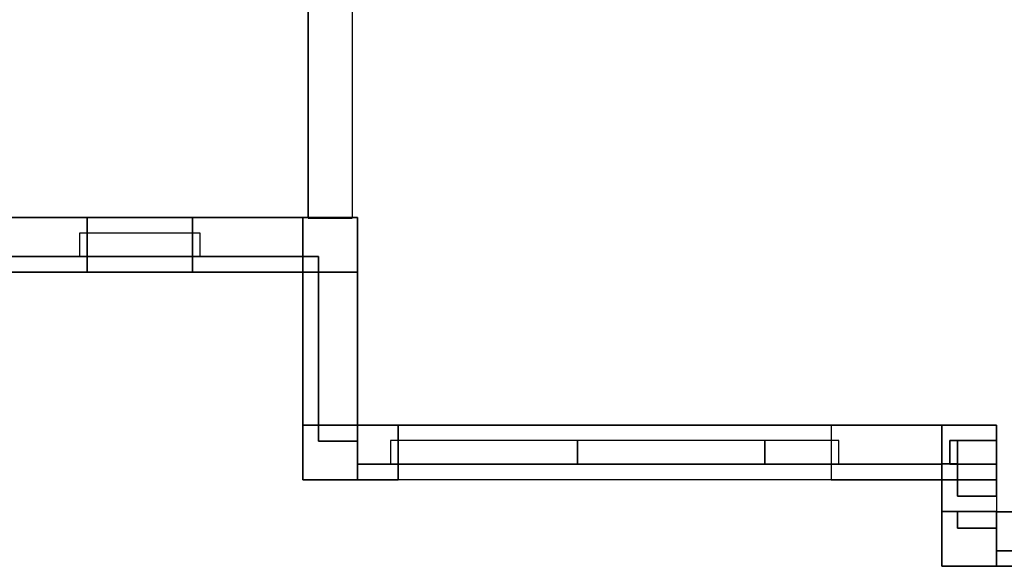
# Model space of a CAD drawing. Header units: millimetres. Extents: x -35 to 33166, y -35 to 31591.
# Tile 26 of 36: x 19158 to 25572, y 300 to 3859. Entities that reach past the tile are written whole.
import ezdxf

# ---------------------------------------------------------------- set-up
doc = ezdxf.new("R2010")
doc.units = ezdxf.units.MM
doc.header["$LTSCALE"] = 25.4
doc.layers.get('0').update_dxf_attribs({"true_color": 0xffffff})
doc.layers.add('end caps & lintels', color=7, linetype='Continuous', true_color=0xffa500)
doc.layers.add('Walls - L1', color=7, linetype='Continuous', true_color=0xb4b464)

# ---------------------------------------------------------------- blocks, each defined once
blk = doc.blocks.new('GF-WG15_LeftCap_6in_#1')
for p, q in [((0, 152.4), (0, 0)), ((50, 152.4), (0, 152.4)), ((50, 152.4, 457.2), (0, 152.4, 457.2)), ((0, 152.4, 457.2), (0, 0, 457.2)), ((0, 152.4), (0, 152.4, 457.2)), ((50, 0), (50, 152.4)), ((50, 0, 457.2), (50, 152.4, 457.2)), ((50, 152.4), (50, 152.4, 457.2)), ((0, 0), (50, 0)), ((0, 0, 457.2), (50, 0, 457.2)), ((0, 0), (0, 0, 457.2)), ((50, 0), (50, 0, 457.2))]:
    blk.add_line(p, q)
blk = doc.blocks.new('GF-WG15_LeftCap_6in_#2')
for p, q in [((0, 152.4), (0, 0)), ((50, 152.4), (0, 152.4)), ((50, 152.4, 457.2), (0, 152.4, 457.2)), ((0, 152.4, 457.2), (0, 0, 457.2)), ((0, 152.4), (0, 152.4, 457.2)), ((50, 0), (50, 152.4)), ((50, 0, 457.2), (50, 152.4, 457.2)), ((50, 152.4), (50, 152.4, 457.2)), ((0, 0), (50, 0)), ((0, 0, 457.2), (50, 0, 457.2)), ((0, 0), (0, 0, 457.2)), ((50, 0), (50, 0, 457.2))]:
    blk.add_line(p, q)
blk = doc.blocks.new('GF-WG15_LeftCap_6in_#3')
for p, q in [((0, 152.4), (0, 0)), ((50, 152.4), (0, 152.4)), ((50, 152.4, 457.2), (0, 152.4, 457.2)), ((0, 152.4, 457.2), (0, 0, 457.2)), ((0, 152.4), (0, 152.4, 457.2)), ((50, 0), (50, 152.4)), ((50, 0, 457.2), (50, 152.4, 457.2)), ((50, 152.4), (50, 152.4, 457.2)), ((0, 0), (50, 0)), ((0, 0, 457.2), (50, 0, 457.2)), ((0, 0), (0, 0, 457.2)), ((50, 0), (50, 0, 457.2))]:
    blk.add_line(p, q)
blk = doc.blocks.new('GF-WG15_LeftCap_6in_#4')
for p, q in [((0, 152.4), (0, 0)), ((50, 152.4), (0, 152.4)), ((50, 152.4, 428.4), (0, 152.4, 428.4)), ((0, 152.4, 428.4), (0, 0, 428.4)), ((0, 152.4), (0, 152.4, 428.4)), ((50, 0), (50, 152.4)), ((50, 0, 428.4), (50, 152.4, 428.4)), ((50, 152.4), (50, 152.4, 428.4)), ((0, 0), (50, 0)), ((0, 0, 428.4), (50, 0, 428.4)), ((0, 0), (0, 0, 428.4)), ((50, 0), (50, 0, 428.4))]:
    blk.add_line(p, q)
blk = doc.blocks.new('GF-WG15_RightCap_6in_#1')
for p, q in [((0, 152.4), (0, 0)), ((50, 152.4), (0, 152.4)), ((50, 152.4, 457.2), (0, 152.4, 457.2)), ((0, 152.4, 457.2), (0, 0, 457.2)), ((0, 152.4), (0, 152.4, 457.2)), ((50, 0), (50, 152.4)), ((50, 0, 457.2), (50, 152.4, 457.2)), ((50, 152.4), (50, 152.4, 457.2)), ((0, 0), (50, 0)), ((0, 0, 457.2), (50, 0, 457.2)), ((0, 0), (0, 0, 457.2)), ((50, 0), (50, 0, 457.2))]:
    blk.add_line(p, q)
blk = doc.blocks.new('GF-WG15_RightCap_6in_#2')
for p, q in [((0, 152.4), (0, 0)), ((50, 152.4), (0, 152.4)), ((50, 152.4, 457.2), (0, 152.4, 457.2)), ((0, 152.4, 457.2), (0, 0, 457.2)), ((0, 152.4), (0, 152.4, 457.2)), ((50, 0), (50, 152.4)), ((50, 0, 457.2), (50, 152.4, 457.2)), ((50, 152.4), (50, 152.4, 457.2)), ((0, 0), (50, 0)), ((0, 0, 457.2), (50, 0, 457.2)), ((0, 0), (0, 0, 457.2)), ((50, 0), (50, 0, 457.2))]:
    blk.add_line(p, q)
blk = doc.blocks.new('GF-WG15_RightCap_6in_#3')
for p, q in [((0, 152.4), (0, 0)), ((50, 152.4), (0, 152.4)), ((50, 152.4, 457.2), (0, 152.4, 457.2)), ((0, 152.4, 457.2), (0, 0, 457.2)), ((0, 152.4), (0, 152.4, 457.2)), ((50, 0), (50, 152.4)), ((50, 0, 457.2), (50, 152.4, 457.2)), ((50, 152.4), (50, 152.4, 457.2)), ((0, 0), (50, 0)), ((0, 0, 457.2), (50, 0, 457.2)), ((0, 0), (0, 0, 457.2)), ((50, 0), (50, 0, 457.2))]:
    blk.add_line(p, q)
blk = doc.blocks.new('GF-WG15_RightCap_6in_#4')
for p, q in [((0, 152.4), (0, 0)), ((50, 152.4), (0, 152.4)), ((50, 152.4, 428.4), (0, 152.4, 428.4)), ((0, 152.4, 428.4), (0, 0, 428.4)), ((0, 152.4), (0, 152.4, 428.4)), ((50, 0), (50, 152.4)), ((50, 0, 428.4), (50, 152.4, 428.4)), ((50, 152.4), (50, 152.4, 428.4)), ((0, 0), (50, 0)), ((0, 0, 428.4), (50, 0, 428.4)), ((0, 0), (0, 0, 428.4)), ((50, 0), (50, 0, 428.4))]:
    blk.add_line(p, q)
blk = doc.blocks.new('GF-WG15_HeadLintel_6in_#1')
for p, q in [((0, 152.4), (0, 0)), ((785, 152.4), (0, 152.4)), ((785, 152.4, 63), (0, 152.4, 63)), ((0, 152.4, 63), (0, 0, 63)), ((0, 152.4), (0, 152.4, 63)), ((785, 0), (785, 152.4)), ((785, 0, 63), (785, 152.4, 63)), ((785, 152.4), (785, 152.4, 63)), ((0, 0), (785, 0)), ((0, 0, 63), (785, 0, 63)), ((0, 0), (0, 0, 63)), ((785, 0), (785, 0, 63))]:
    blk.add_line(p, q)
blk = doc.blocks.new('GF-WG15_SillLintel_6in_#1')
for p, q in [((0, 152.4), (0, 0)), ((785, 152.4), (0, 152.4)), ((785, 152.4, 63), (0, 152.4, 63)), ((0, 152.4, 63), (0, 0, 63)), ((0, 152.4), (0, 152.4, 63)), ((785, 0), (785, 152.4)), ((785, 0, 63), (785, 152.4, 63)), ((785, 152.4), (785, 152.4, 63)), ((0, 0), (785, 0)), ((0, 0, 63), (785, 0, 63)), ((0, 0), (0, 0, 63)), ((785, 0), (785, 0, 63))]:
    blk.add_line(p, q)
blk = doc.blocks.new('GF-GD03_LeftCap_6in_#1')
for p, q in [((0, 152.4), (0, 0)), ((50, 152.4), (0, 152.4)), ((50, 152.4, 457.2), (0, 152.4, 457.2)), ((0, 152.4, 457.2), (0, 0, 457.2)), ((0, 152.4), (0, 152.4, 457.2)), ((50, 0), (50, 152.4)), ((50, 0, 457.2), (50, 152.4, 457.2)), ((50, 152.4), (50, 152.4, 457.2)), ((0, 0), (50, 0)), ((0, 0, 457.2), (50, 0, 457.2)), ((0, 0), (0, 0, 457.2)), ((50, 0), (50, 0, 457.2))]:
    blk.add_line(p, q)
blk = doc.blocks.new('GF-GD03_LeftCap_6in_#2')
for p, q in [((0, 152.4), (0, 0)), ((50, 152.4), (0, 152.4)), ((50, 152.4, 457.2), (0, 152.4, 457.2)), ((0, 152.4, 457.2), (0, 0, 457.2)), ((0, 152.4), (0, 152.4, 457.2)), ((50, 0), (50, 152.4)), ((50, 0, 457.2), (50, 152.4, 457.2)), ((50, 152.4), (50, 152.4, 457.2)), ((0, 0), (50, 0)), ((0, 0, 457.2), (50, 0, 457.2)), ((0, 0), (0, 0, 457.2)), ((50, 0), (50, 0, 457.2))]:
    blk.add_line(p, q)
blk = doc.blocks.new('GF-GD03_LeftCap_6in_#3')
for p, q in [((0, 152.4), (0, 0)), ((50, 152.4), (0, 152.4)), ((50, 152.4, 457.2), (0, 152.4, 457.2)), ((0, 152.4, 457.2), (0, 0, 457.2)), ((0, 152.4), (0, 152.4, 457.2)), ((50, 0), (50, 152.4)), ((50, 0, 457.2), (50, 152.4, 457.2)), ((50, 152.4), (50, 152.4, 457.2)), ((0, 0), (50, 0)), ((0, 0, 457.2), (50, 0, 457.2)), ((0, 0), (0, 0, 457.2)), ((50, 0), (50, 0, 457.2))]:
    blk.add_line(p, q)
blk = doc.blocks.new('GF-GD03_LeftCap_6in_#4')
for p, q in [((0, 152.4), (0, 0)), ((50, 152.4), (0, 152.4)), ((50, 152.4, 457.2), (0, 152.4, 457.2)), ((0, 152.4, 457.2), (0, 0, 457.2)), ((0, 152.4), (0, 152.4, 457.2)), ((50, 0), (50, 152.4)), ((50, 0, 457.2), (50, 152.4, 457.2)), ((50, 152.4), (50, 152.4, 457.2)), ((0, 0), (50, 0)), ((0, 0, 457.2), (50, 0, 457.2)), ((0, 0), (0, 0, 457.2)), ((50, 0), (50, 0, 457.2))]:
    blk.add_line(p, q)
blk = doc.blocks.new('GF-GD03_LeftCap_6in_#5')
for p, q in [((0, 152.4), (0, 0)), ((50, 152.4), (0, 152.4)), ((50, 152.4, 457.2), (0, 152.4, 457.2)), ((0, 152.4, 457.2), (0, 0, 457.2)), ((0, 152.4), (0, 152.4, 457.2)), ((50, 0), (50, 152.4)), ((50, 0, 457.2), (50, 152.4, 457.2)), ((50, 152.4), (50, 152.4, 457.2)), ((0, 0), (50, 0)), ((0, 0, 457.2), (50, 0, 457.2)), ((0, 0), (0, 0, 457.2)), ((50, 0), (50, 0, 457.2))]:
    blk.add_line(p, q)
blk = doc.blocks.new('GF-GD03_LeftCap_6in_#6')
for p, q in [((0, 152.4), (0, 0)), ((50, 152.4), (0, 152.4)), ((50, 152.4, 457.2), (0, 152.4, 457.2)), ((0, 152.4, 457.2), (0, 0, 457.2)), ((0, 152.4), (0, 152.4, 457.2)), ((50, 0), (50, 152.4)), ((50, 0, 457.2), (50, 152.4, 457.2)), ((50, 152.4), (50, 152.4, 457.2)), ((0, 0), (50, 0)), ((0, 0, 457.2), (50, 0, 457.2)), ((0, 0), (0, 0, 457.2)), ((50, 0), (50, 0, 457.2))]:
    blk.add_line(p, q)
blk = doc.blocks.new('GF-GD03_LeftCap_6in_#7')
for p, q in [((0, 152.4), (0, 0)), ((50, 152.4), (0, 152.4)), ((50, 152.4, 31.8), (0, 152.4, 31.8)), ((0, 152.4, 31.8), (0, 0, 31.8)), ((0, 152.4), (0, 152.4, 31.8)), ((50, 0), (50, 152.4)), ((50, 0, 31.8), (50, 152.4, 31.8)), ((50, 152.4), (50, 152.4, 31.8)), ((0, 0), (50, 0)), ((0, 0, 31.8), (50, 0, 31.8)), ((0, 0), (0, 0, 31.8)), ((50, 0), (50, 0, 31.8))]:
    blk.add_line(p, q)
blk = doc.blocks.new('GF-GD03_RightCap_6in_#1')
for p, q in [((0, 152.4), (0, 0)), ((50, 152.4), (0, 152.4)), ((50, 152.4, 457.2), (0, 152.4, 457.2)), ((0, 152.4, 457.2), (0, 0, 457.2)), ((0, 152.4), (0, 152.4, 457.2)), ((50, 0), (50, 152.4)), ((50, 0, 457.2), (50, 152.4, 457.2)), ((50, 152.4), (50, 152.4, 457.2)), ((0, 0), (50, 0)), ((0, 0, 457.2), (50, 0, 457.2)), ((0, 0), (0, 0, 457.2)), ((50, 0), (50, 0, 457.2))]:
    blk.add_line(p, q)
blk = doc.blocks.new('GF-GD03_RightCap_6in_#2')
for p, q in [((0, 152.4), (0, 0)), ((50, 152.4), (0, 152.4)), ((50, 152.4, 457.2), (0, 152.4, 457.2)), ((0, 152.4, 457.2), (0, 0, 457.2)), ((0, 152.4), (0, 152.4, 457.2)), ((50, 0), (50, 152.4)), ((50, 0, 457.2), (50, 152.4, 457.2)), ((50, 152.4), (50, 152.4, 457.2)), ((0, 0), (50, 0)), ((0, 0, 457.2), (50, 0, 457.2)), ((0, 0), (0, 0, 457.2)), ((50, 0), (50, 0, 457.2))]:
    blk.add_line(p, q)
blk = doc.blocks.new('GF-GD03_RightCap_6in_#3')
for p, q in [((0, 152.4), (0, 0)), ((50, 152.4), (0, 152.4)), ((50, 152.4, 457.2), (0, 152.4, 457.2)), ((0, 152.4, 457.2), (0, 0, 457.2)), ((0, 152.4), (0, 152.4, 457.2)), ((50, 0), (50, 152.4)), ((50, 0, 457.2), (50, 152.4, 457.2)), ((50, 152.4), (50, 152.4, 457.2)), ((0, 0), (50, 0)), ((0, 0, 457.2), (50, 0, 457.2)), ((0, 0), (0, 0, 457.2)), ((50, 0), (50, 0, 457.2))]:
    blk.add_line(p, q)
blk = doc.blocks.new('GF-GD03_RightCap_6in_#4')
for p, q in [((0, 152.4), (0, 0)), ((50, 152.4), (0, 152.4)), ((50, 152.4, 457.2), (0, 152.4, 457.2)), ((0, 152.4, 457.2), (0, 0, 457.2)), ((0, 152.4), (0, 152.4, 457.2)), ((50, 0), (50, 152.4)), ((50, 0, 457.2), (50, 152.4, 457.2)), ((50, 152.4), (50, 152.4, 457.2)), ((0, 0), (50, 0)), ((0, 0, 457.2), (50, 0, 457.2)), ((0, 0), (0, 0, 457.2)), ((50, 0), (50, 0, 457.2))]:
    blk.add_line(p, q)
blk = doc.blocks.new('GF-GD03_RightCap_6in_#5')
for p, q in [((0, 152.4), (0, 0)), ((50, 152.4), (0, 152.4)), ((50, 152.4, 457.2), (0, 152.4, 457.2)), ((0, 152.4, 457.2), (0, 0, 457.2)), ((0, 152.4), (0, 152.4, 457.2)), ((50, 0), (50, 152.4)), ((50, 0, 457.2), (50, 152.4, 457.2)), ((50, 152.4), (50, 152.4, 457.2)), ((0, 0), (50, 0)), ((0, 0, 457.2), (50, 0, 457.2)), ((0, 0), (0, 0, 457.2)), ((50, 0), (50, 0, 457.2))]:
    blk.add_line(p, q)
blk = doc.blocks.new('GF-GD03_RightCap_6in_#6')
for p, q in [((0, 152.4), (0, 0)), ((50, 152.4), (0, 152.4)), ((50, 152.4, 457.2), (0, 152.4, 457.2)), ((0, 152.4, 457.2), (0, 0, 457.2)), ((0, 152.4), (0, 152.4, 457.2)), ((50, 0), (50, 152.4)), ((50, 0, 457.2), (50, 152.4, 457.2)), ((50, 152.4), (50, 152.4, 457.2)), ((0, 0), (50, 0)), ((0, 0, 457.2), (50, 0, 457.2)), ((0, 0), (0, 0, 457.2)), ((50, 0), (50, 0, 457.2))]:
    blk.add_line(p, q)
blk = doc.blocks.new('GF-GD03_RightCap_6in_#7')
for p, q in [((0, 152.4), (0, 0)), ((50, 152.4), (0, 152.4)), ((50, 152.4, 31.8), (0, 152.4, 31.8)), ((0, 152.4, 31.8), (0, 0, 31.8)), ((0, 152.4), (0, 152.4, 31.8)), ((50, 0), (50, 152.4)), ((50, 0, 31.8), (50, 152.4, 31.8)), ((50, 152.4), (50, 152.4, 31.8)), ((0, 0), (50, 0)), ((0, 0, 31.8), (50, 0, 31.8)), ((0, 0), (0, 0, 31.8)), ((50, 0), (50, 0, 31.8))]:
    blk.add_line(p, q)
blk = doc.blocks.new('GF-GD03_HeadLintel_6in_#1')
for p, q in [((0, 152.4), (0, 0)), ((1219.2, 152.4), (0, 152.4)), ((1219.2, 152.4, 63), (0, 152.4, 63)), ((0, 152.4, 63), (0, 0, 63)), ((0, 152.4), (0, 152.4, 63)), ((1219.2, 0), (1219.2, 152.4)), ((1219.2, 0, 63), (1219.2, 152.4, 63)), ((1219.2, 152.4), (1219.2, 152.4, 63)), ((0, 0), (1219.2, 0)), ((0, 0, 63), (1219.2, 0, 63)), ((0, 0), (0, 0, 63)), ((1219.2, 0), (1219.2, 0, 63))]:
    blk.add_line(p, q)
blk = doc.blocks.new('GF-GD03_HeadLintel_6in_#2')
for p, q in [((0, 152.4), (0, 0)), ((1219.2, 152.4), (0, 152.4)), ((1219.2, 152.4, 63), (0, 152.4, 63)), ((0, 152.4, 63), (0, 0, 63)), ((0, 152.4), (0, 152.4, 63)), ((1219.2, 0), (1219.2, 152.4)), ((1219.2, 0, 63), (1219.2, 152.4, 63)), ((1219.2, 152.4), (1219.2, 152.4, 63)), ((0, 0), (1219.2, 0)), ((0, 0, 63), (1219.2, 0, 63)), ((0, 0), (0, 0, 63)), ((1219.2, 0), (1219.2, 0, 63))]:
    blk.add_line(p, q)
blk = doc.blocks.new('GF-GD03_HeadLintel_6in_#3')
for p, q in [((0, 152.4), (0, 0)), ((483.6, 152.4), (0, 152.4)), ((483.6, 152.4, 63), (0, 152.4, 63)), ((0, 152.4, 63), (0, 0, 63)), ((0, 152.4), (0, 152.4, 63)), ((483.6, 0), (483.6, 152.4)), ((483.6, 0, 63), (483.6, 152.4, 63)), ((483.6, 152.4), (483.6, 152.4, 63)), ((0, 0), (483.6, 0)), ((0, 0, 63), (483.6, 0, 63)), ((0, 0), (0, 0, 63)), ((483.6, 0), (483.6, 0, 63))]:
    blk.add_line(p, q)
blk = doc.blocks.new('Difference#69')
for p, q in [((25165.41, 300.42, 4979.21), (25165.41, 656.274, 4979.21)), ((25165.41, 656.274, 4979.21), (25165.41, 656.274, -100)), ((25165.41, 656.274, -100), (25165.41, 300.42, -100)), ((25521.01, 656.274, -100), (25165.41, 656.274, -100)), ((25165.41, 656.274, 4979.21), (25521.01, 656.274, 5334.81)), ((25266.9746, 549.6, 3198.73), (25266.9746, 656.274, 3198.73)), ((25266.9746, 656.274, 3198.73), (25266.9746, 656.274, 3351.27)), ((25266.9746, 656.274, 3351.27), (25266.9746, 549.6, 3351.27)), ((25521.01, 656.274, 3198.73), (25266.9746, 656.274, 3198.73)), ((25266.9746, 656.274, 3351.27), (25521.01, 656.274, 3351.27)), ((25521.01, 656.02, 3198.73), (25521.01, 656.274, 3198.73)), ((25521.01, 656.274, 3351.27), (25521.01, 656.02, 3351.27)), ((25521.01, 656.274, 3198.73), (25521.01, 656.274, -100)), ((25521.01, 656.274, 5334.81), (25521.01, 656.274, 3351.27)), ((25521.01, 656.274, -100), (25521.01, 656.02, -100)), ((25521.01, 656.274, 5334.81), (25521.01, 656.02, 5334.81)), ((25521.264, 656.02, 3198.73), (25521.01, 656.02, 3198.73)), ((25521.01, 656.02, 3351.27), (25521.264, 656.02, 3351.27)), ((25521.01, 656.02, -100), (25521.264, 656.02, -100)), ((25521.01, 656.02, -100), (25521.01, 656.02, 3198.73)), ((25521.01, 656.02, 5334.81), (25521.01, 656.02, 3351.27)), ((25521.01, 656.02, 5334.81), (25521.264, 656.02, 5335.064)), ((25521.264, 549.6, 3198.73), (25521.264, 656.02, 3198.73)), ((25521.264, 656.02, 3351.27), (25521.264, 549.6, 3351.27)), ((25521.264, 656.02, -100), (25521.264, 300.42, -100)), ((25521.264, 656.02, -100), (25521.264, 656.02, 3198.73)), ((25521.264, 656.02, 3351.27), (25521.264, 656.02, 5335.064)), ((25521.264, 656.02, 5335.064), (25521.264, 300.42, 5335.064)), ((25266.9746, 549.6, 3351.27), (25266.9746, 549.6, 3198.73)), ((25266.9746, 549.6, 3351.27), (25521.264, 549.6, 3351.27)), ((25521.264, 549.6, 3198.73), (25266.9746, 549.6, 3198.73)), ((25521.264, 549.6, 3351.27), (25521.264, 549.6, 3198.73)), ((25165.41, 300.42, -100), (25521.264, 300.42, -100)), ((25521.264, 300.42, 5335.064), (25165.41, 300.42, 4979.21)), ((25165.41, 300.42, 4979.21), (25165.41, 300.42, -100)), ((25521.264, 300.42, -100), (25521.264, 300.42, 5335.064))]:
    blk.add_line(p, q)
blk = doc.blocks.new('Difference#122')
for p, q in [((21037.51, 2571, 3200), (21037.51, 7132.016, 3200)), ((21037.51, 7132.016, 3200), (21037.51, 7132.016, -100)), ((21037.51, 7132.016, -100), (21037.51, 6872.6, -100)), ((21037.51, 7132.016, -100), (21323.26, 7132.016, -100)), ((21037.51, 7132.016, 3200), (21323.26, 7132.016, 3200)), ((21323.26, 7132.016, -100), (21323.26, 6872.6, -100)), ((21323.26, 7132.016, 3200), (21323.26, 7132.016, -100)), ((21323.26, 7132.016, 3200), (21323.26, 2571, 3200)), ((21037.51, 6872.6, -100), (21323.26, 6872.6, -100)), ((21323.26, 6872.6, 2675.5), (21037.51, 6872.6, 2675.5)), ((21037.51, 6872.6, 2675.5), (21037.51, 6872.6, -100)), ((21037.51, 5017.1, 2675.5), (21037.51, 6872.6, 2675.5)), ((21323.26, 6872.6, -100), (21323.26, 6872.6, 2675.5)), ((21323.26, 6872.6, 2675.5), (21323.26, 5017.1, 2675.5)), ((21037.51, 5017.1, -100), (21037.51, 5017.1, 2675.5)), ((21037.51, 5017.1, 2675.5), (21323.26, 5017.1, 2675.5)), ((21323.26, 5017.1, -100), (21037.51, 5017.1, -100)), ((21037.51, 5017.1, -100), (21037.51, 2566.12, -100)), ((21323.26, 5017.1, 2675.5), (21323.26, 5017.1, -100)), ((21323.26, 5017.1, -100), (21323.26, 2566.12, -100)), ((21323.26, 2571, 3198.73), (21037.51, 2571, 3198.73)), ((21037.51, 2571, 3198.73), (21037.51, 2566.12, 3198.73)), ((21037.51, 2571, 3200), (21037.51, 2571, 3198.73)), ((21323.26, 2571, 3200), (21037.51, 2571, 3200)), ((21037.51, 2566.12, 3198.73), (21323.26, 2566.12, 3198.73)), ((21037.51, 2566.12, -100), (21037.51, 2566.12, 3198.73)), ((21037.51, 2566.12, -100), (21323.26, 2566.12, -100)), ((21323.26, 2566.12, 3198.73), (21323.26, 2571, 3198.73)), ((21323.26, 2571, 3198.73), (21323.26, 2571, 3200)), ((21323.26, 2566.12, -100), (21323.26, 2566.12, 3198.73))]:
    blk.add_line(p, q)
blk = doc.blocks.new('Difference#121')
for p, q in [((21002.91, 2215.42, 3725), (21002.91, 2571.02, 3725)), ((21002.91, 2571.02, 3725), (21002.91, 2571.02, -100)), ((21002.91, 2571.02, -100), (21002.91, 2215.42, -100)), ((21002.91, 2571.02, -100), (21358.51, 2571.02, -100)), ((21002.91, 2571.02, 3725), (21358.51, 2571.02, 3725)), ((21002.91, 2317, 3351.27), (21002.91, 2571, 3351.27)), ((21002.91, 2571, 3351.27), (21358.5, 2571, 3351.27)), ((21358.5, 2571, 3198.73), (21002.91, 2571, 3198.73)), ((21002.91, 2571, 3198.73), (21002.91, 2317, 3198.73)), ((21002.91, 2571, 3351.27), (21002.91, 2571, 3198.73)), ((21358.5, 2571, 3351.27), (21358.5, 2215.42, 3351.27)), ((21358.5, 2215.42, 3198.73), (21358.5, 2571, 3198.73)), ((21358.5, 2571, 3351.27), (21358.5, 2571, 3198.73)), ((21358.51, 2571.02, -100), (21358.51, 2215.42, -100)), ((21358.51, 2571.02, 3725), (21358.51, 2571.02, -100)), ((21358.51, 2571.02, 3725), (21358.51, 2215.42, 3725)), ((21104.4746, 2317, 3351.27), (21002.91, 2317, 3351.27)), ((21002.91, 2317, 3198.73), (21104.4746, 2317, 3198.73)), ((21002.91, 2317, 3198.73), (21002.91, 2317, 3351.27)), ((21104.4746, 2215.42, 3198.73), (21104.4746, 2317, 3198.73)), ((21104.4746, 2317, 3198.73), (21104.4746, 2317, 3351.27)), ((21104.4746, 2317, 3351.27), (21104.4746, 2215.42, 3351.27)), ((21002.91, 2215.42, -100), (21358.51, 2215.42, -100)), ((21358.51, 2215.42, 3725), (21002.91, 2215.42, 3725)), ((21002.91, 2215.42, 3725), (21002.91, 2215.42, -100)), ((21104.4746, 2215.42, 3351.27), (21104.4746, 2215.42, 3198.73)), ((21358.5, 2215.42, 3351.27), (21104.4746, 2215.42, 3351.27)), ((21104.4746, 2215.42, 3198.73), (21358.5, 2215.42, 3198.73)), ((21358.5, 2215.42, 3198.73), (21358.5, 2215.42, 3351.27)), ((21358.51, 2215.42, -100), (21358.51, 2215.42, 3725))]:
    blk.add_line(p, q)
blk = doc.blocks.new('Difference#53')
for p, q in [((25165.41, 656.274, 4979.2), (25165.41, 864.42, 4979.2)), ((25165.41, 864.42, 4979.2), (25165.41, 864.42, -100)), ((25165.41, 864.42, -100), (25165.41, 656.274, -100)), ((25165.41, 864.42, 4979.2), (25521.01, 864.42, 4979.2)), ((25521.01, 864.42, -100), (25165.41, 864.42, -100)), ((25266.9746, 757.9, 3198.73), (25266.9746, 864.42, 3198.73)), ((25266.9746, 864.42, 3198.73), (25266.9746, 864.42, 3351.27)), ((25266.9746, 864.42, 3351.27), (25266.9746, 757.9, 3351.27)), ((25266.9746, 864.42, 3351.27), (25521, 864.42, 3351.27)), ((25521, 864.42, 3198.73), (25266.9746, 864.42, 3198.73)), ((25521, 864.42, 3351.27), (25521, 757.9, 3351.27)), ((25521, 757.9, 3198.73), (25521, 864.42, 3198.73)), ((25521, 864.42, 3351.27), (25521, 864.42, 3198.73)), ((25521.01, 864.42, 4979.2), (25521.01, 864.42, -100)), ((25521.01, 864.42, -100), (25521.01, 656.274, -100)), ((25521.01, 864.42, 4979.2), (25521.01, 656.274, 4979.2)), ((25266.9746, 757.9, 3351.27), (25266.9746, 757.9, 3198.73)), ((25266.9746, 757.9, 3351.27), (25521, 757.9, 3351.27)), ((25521, 757.9, 3198.73), (25266.9746, 757.9, 3198.73)), ((25521, 757.9, 3351.27), (25521, 757.9, 3198.73)), ((25521.01, 656.274, 4979.2), (25165.41, 656.274, 4979.2)), ((25165.41, 656.274, 4979.2), (25165.41, 656.274, -100)), ((25165.41, 656.274, -100), (25521.01, 656.274, -100)), ((25266.9746, 656.274, 3198.73), (25266.9746, 656.3, 3198.73)), ((25266.9746, 656.3, 3198.73), (25266.9746, 656.3, 3351.27)), ((25266.9746, 656.3, 3351.27), (25266.9746, 656.274, 3351.27)), ((25521.01, 656.3, 3198.73), (25266.9746, 656.3, 3198.73)), ((25521.01, 656.3, 3351.27), (25266.9746, 656.3, 3351.27)), ((25266.9746, 656.274, 3351.27), (25266.9746, 656.274, 3198.73)), ((25266.9746, 656.274, 3198.73), (25521.01, 656.274, 3198.73)), ((25521.01, 656.274, 3351.27), (25266.9746, 656.274, 3351.27)), ((25521.01, 656.274, 3198.73), (25521.01, 656.3, 3198.73)), ((25521.01, 656.3, 3198.73), (25521.01, 656.3, 3351.27)), ((25521.01, 656.3, 3351.27), (25521.01, 656.274, 3351.27)), ((25521.01, 656.274, 3351.27), (25521.01, 656.274, 4979.2)), ((25521.01, 656.274, -100), (25521.01, 656.274, 3198.73))]:
    blk.add_line(p, q)
blk = doc.blocks.new('Difference#107')
for p, q in [((21002.91, 864.42, 3725), (21002.91, 1220.274, 3725)), ((21002.91, 1220.274, 3725), (21002.91, 1220.274, -100)), ((21002.91, 1220.274, -100), (21002.91, 864.42, -100)), ((21002.91, 1220.274, -100), (21358.51, 1220.274, -100)), ((21002.91, 1220.274, 3725), (21358.51, 1220.274, 3725)), ((21104.4746, 1114.3, 3198.73), (21104.4746, 1220.274, 3198.73)), ((21104.4746, 1220.274, 3198.73), (21104.4746, 1220.274, 3351.27)), ((21104.4746, 1220.274, 3351.27), (21104.4746, 1114.3, 3351.27)), ((21358.51, 1220.274, 3198.73), (21104.4746, 1220.274, 3198.73)), ((21104.4746, 1220.274, 3351.27), (21358.51, 1220.274, 3351.27)), ((21358.51, 1220.02, 3198.73), (21358.51, 1220.274, 3198.73)), ((21358.51, 1220.274, 3351.27), (21358.51, 1220.02, 3351.27)), ((21358.51, 1220.274, -100), (21358.51, 1220.02, -100)), ((21358.51, 1220.274, 3725), (21358.51, 1220.274, 3351.27)), ((21358.51, 1220.274, 3198.73), (21358.51, 1220.274, -100)), ((21358.51, 1220.274, 3725), (21358.51, 1220.02, 3725)), ((21358.764, 1220.02, 3198.73), (21358.51, 1220.02, 3198.73)), ((21358.51, 1220.02, 3351.27), (21358.764, 1220.02, 3351.27)), ((21358.51, 1220.02, -100), (21358.764, 1220.02, -100)), ((21358.51, 1220.02, -100), (21358.51, 1220.02, 3198.73)), ((21358.51, 1220.02, 3351.27), (21358.51, 1220.02, 3725)), ((21358.51, 1220.02, 3725), (21358.764, 1220.02, 3725)), ((21358.764, 1114.3, 3198.73), (21358.764, 1220.02, 3198.73)), ((21358.764, 1220.02, 3351.27), (21358.764, 1114.3, 3351.27)), ((21358.764, 1220.02, -100), (21358.764, 864.42, -100)), ((21358.764, 1220.02, -100), (21358.764, 1220.02, 3198.73)), ((21358.764, 1220.02, 3351.27), (21358.764, 1220.02, 3725)), ((21358.764, 1220.02, 3725), (21358.764, 864.42, 3725)), ((21104.4746, 1114.3, 3351.27), (21104.4746, 1114.3, 3198.73)), ((21104.4746, 1114.3, 3351.27), (21358.764, 1114.3, 3351.27)), ((21358.764, 1114.3, 3198.73), (21104.4746, 1114.3, 3198.73)), ((21358.764, 1114.3, 3351.27), (21358.764, 1114.3, 3198.73)), ((21002.91, 864.42, -100), (21358.764, 864.42, -100)), ((21358.764, 864.42, 3725), (21002.91, 864.42, 3725)), ((21002.91, 864.42, 3725), (21002.91, 864.42, -100)), ((21358.764, 864.42, -100), (21358.764, 864.42, 3725))]:
    blk.add_line(p, q)
blk = doc.blocks.new('Difference#124')
for p, q in [((18990.6, 2571, 3200), (18990.6, 2317, 3200)), ((18990.6, 2571, -100), (18990.6, 2571, 3200)), ((18990.6, 2571, -100), (18990.6, 2215.4, -100)), ((18990.6, 2215.4, 3725), (18990.6, 2571, 3725)), ((18990.6, 2571, 3725), (18990.6, 2571, 3350)), ((18990.6, 2571, 3350), (18990.6, 2317, 3350)), ((21002.9, 2571, 3725), (18990.6, 2571, 3725)), ((18990.6, 2571, 3200), (19598.2, 2571, 2203.5)), ((21002.9, 2571, -100), (18990.6, 2571, -100)), ((18990.6, 2571, 3200), (21002.9, 2571, 3200)), ((18990.6, 2571, 3350), (21002.9, 2571, 3350)), ((19598.2, 2215.4, 1025), (19598.2, 2571, 1025)), ((19598.2, 2571, 1025), (19598.2, 2571, 2203.5)), ((19598.2, 2571, 2203.5), (19598.2, 2571, 2825)), ((19598.2, 2571, 2825), (19598.2, 2215.4, 2825)), ((19598.2, 2571, 2825), (20283.2, 2571, 2825)), ((20283.2, 2571, 1025), (19598.2, 2571, 1025)), ((20283.2, 2571, 2825), (20283.2, 2215.4, 2825)), ((20283.2, 2215.4, 1025), (20283.2, 2571, 1025)), ((20283.2, 2571, 2825), (20283.2, 2571, 1080.2)), ((20283.2, 2571, 1080.2), (20283.2, 2571, 1025)), ((20283.2, 2571, 1080.2), (21002.9, 2571, -100)), ((21002.9, 2215.4, 3725), (21002.9, 2571, 3725)), ((21002.9, 2571, -100), (21002.9, 2215.4, -100)), ((21002.9, 2571, 3200), (21002.9, 2571, -100)), ((21002.9, 2317, 3200), (21002.9, 2571, 3200)), ((21002.9, 2571, 3350), (21002.9, 2317, 3350)), ((21002.9, 2571, 3350), (21002.9, 2571, 3725)), ((18990.6, 2317, 3350), (18990.6, 2317, 3200)), ((18990.6, 2317, 3350), (21002.9, 2317, 3350)), ((21002.9, 2317, 3200), (18990.6, 2317, 3200)), ((21002.9, 2317, 3350), (21002.9, 2317, 3200)), ((18990.6, 2215.4, -100), (21002.9, 2215.4, -100)), ((21002.9, 2215.4, 3725), (18990.6, 2215.4, 3725)), ((18990.6, 2215.4, 3725), (18990.6, 2215.4, -100)), ((19598.2, 2215.4, 2825), (19598.2, 2215.4, 1025)), ((20283.2, 2215.4, 2825), (19598.2, 2215.4, 2825)), ((19598.2, 2215.4, 1025), (20283.2, 2215.4, 1025)), ((20283.2, 2215.4, 1025), (20283.2, 2215.4, 2825)), ((21002.9, 2215.4, -100), (21002.9, 2215.4, 3725))]:
    blk.add_line(p, q)
blk = doc.blocks.new('Difference#57')
for p, q in [((28647.256, 656.02, 3198.73), (25521.264, 656.02, 3198.73)), ((25521.264, 656.02, 3198.73), (25521.2746, 549.6, 3198.73)), ((25521.2746, 549.6, 3351.27), (25521.264, 656.02, 3351.27)), ((25521.264, 656.02, 3351.27), (28647.256, 656.02, 3351.27)), ((25521.264, 300.42, -100), (25521.264, 656.02, -100)), ((25521.264, 656.02, -100), (25673.25, 656.02, -100)), ((25521.264, 656.02, -100), (25521.264, 656.02, 3198.73)), ((25521.264, 656.02, 3351.27), (25521.264, 656.02, 5335.064)), ((25521.264, 656.02, 5335.064), (27084.5, 656.02, 6898.3)), ((25521.264, 656.02, 5335.064), (25521.264, 300.42, 5335.064)), ((25521.2746, 549.6, 3198.73), (25521.264, 656.02, -100)), ((25521.264, 656.02, 5335.064), (25521.264, 300.42, -100)), ((25521.264, 656.02, 5335.064), (25521.2746, 549.6, 3351.27)), ((25673.25, 300.42, -100), (25673.25, 656.02, -100)), ((25673.25, 656.02, -100), (25673.25, 656.02, 2675)), ((25673.25, 656.02, 2675), (25673.25, 300.42, 2675)), ((25673.25, 656.02, 2675), (28495.25, 656.02, 2675)), ((26348.25, 300.42, 3425), (26348.25, 656.02, 3425)), ((26348.25, 656.02, 3425), (26348.25, 656.02, 5525)), ((26348.25, 656.02, 5525), (26348.25, 300.42, 5525)), ((26348.25, 656.02, 5525), (27820.25, 656.02, 5525)), ((27820.25, 656.02, 3425), (26348.25, 656.02, 3425)), ((27084.5, 656.02, 6898.3), (28647.256, 656.02, 5335.544)), ((27084.5, 300.42, 6898.3), (27084.5, 656.02, 6898.3)), ((27820.25, 656.02, 5525), (27820.25, 300.42, 5525)), ((27820.25, 300.42, 3425), (27820.25, 656.02, 3425)), ((27820.25, 656.02, 5525), (27820.25, 656.02, 3425)), ((28495.25, 656.02, 2675), (28495.25, 300.42, 2675)), ((28495.25, 656.02, 2675), (28495.25, 656.02, -100)), ((28495.25, 656.02, -100), (28495.25, 300.42, -100)), ((28647.256, 656.02, -100), (28495.25, 656.02, -100)), ((28647.256, 402, 3198.73), (28647.256, 656.02, 3198.73)), ((28647.256, 656.02, 3351.27), (28647.256, 402, 3351.27)), ((28647.256, 656.02, 3198.73), (28647.256, 656.02, -100)), ((28647.256, 656.02, 5335.544), (28647.256, 656.02, 3351.27)), ((28647.256, 300.42, -100), (28647.256, 656.02, -100)), ((28647.256, 656.02, 5335.544), (28647.256, 300.42, 5335.544)), ((25521.264, 300.42, -100), (25521.2746, 549.6, 3351.27)), ((25521.2746, 402, 3198.73), (25521.2746, 549.6, 3198.73)), ((25521.2746, 549.6, 3198.73), (25521.2746, 549.6, 3351.27)), ((25521.2746, 549.6, 3351.27), (25521.2746, 402, 3351.27)), ((25521.2746, 402, 3351.27), (25521.2746, 402, 3198.73)), ((25521.2746, 402, 3351.27), (28647.256, 402, 3351.27)), ((28647.256, 402, 3198.73), (25521.2746, 402, 3198.73)), ((28647.256, 402, 3351.27), (28647.256, 402, 3198.73)), ((25521.264, 300.42, -100), (25673.25, 300.42, -100)), ((27084.5, 300.42, 6898.3), (25521.264, 300.42, 5335.064)), ((25521.264, 300.42, 5335.064), (25521.264, 300.42, -100)), ((25673.25, 300.42, 2675), (25673.25, 300.42, -100)), ((28495.25, 300.42, 2675), (25673.25, 300.42, 2675)), ((26348.25, 300.42, 5525), (26348.25, 300.42, 3425)), ((27820.25, 300.42, 5525), (26348.25, 300.42, 5525)), ((26348.25, 300.42, 3425), (27820.25, 300.42, 3425)), ((28647.256, 300.42, 5335.544), (27084.5, 300.42, 6898.3)), ((27820.25, 300.42, 3425), (27820.25, 300.42, 5525)), ((28495.25, 300.42, -100), (28495.25, 300.42, 2675)), ((28495.25, 300.42, -100), (28647.256, 300.42, -100)), ((28647.256, 300.42, -100), (28647.256, 300.42, 5335.544))]:
    blk.add_line(p, q)
blk = doc.blocks.new('Difference#117')
for p, q in [((21002.91, 1220.274, 3725), (21002.91, 2215.42, 3725)), ((21002.91, 2215.42, 3725), (21002.91, 2215.42, -100)), ((21002.91, 2215.42, -100), (21002.91, 1220.274, -100)), ((21002.91, 2215.42, -100), (21358.51, 2215.42, -100)), ((21002.91, 2215.42, 3725), (21104.4746, 2215.4, 3351.27)), ((21104.4746, 2215.4, 3198.73), (21002.91, 2215.42, -100)), ((21002.91, 2215.42, 3725), (21358.51, 2215.42, 3725)), ((21104.4746, 1221.3, 3198.73), (21104.4746, 2215.4, 3198.73)), ((21104.4746, 2215.4, 3198.73), (21104.4746, 2215.4, 3351.27)), ((21104.4746, 2215.4, 3351.27), (21104.4746, 1221.3, 3351.27)), ((21358.5, 2215.4, 3198.73), (21104.4746, 2215.4, 3198.73)), ((21104.4746, 2215.4, 3351.27), (21358.5, 2215.4, 3351.27)), ((21358.5, 2215.4, 3198.73), (21358.51, 2215.42, -100)), ((21358.51, 2215.42, 3725), (21358.5, 2215.4, 3351.27)), ((21358.51, 1220.274, 3198.73), (21358.5, 2215.4, 3198.73)), ((21358.5, 2215.4, 3351.27), (21358.51, 1220.274, 3351.27)), ((21358.51, 2215.42, -100), (21358.51, 1220.274, -100)), ((21358.51, 1220.274, 3725), (21358.51, 2215.42, 3725)), ((21002.91, 1220.274, -100), (21358.51, 1220.274, -100)), ((21358.51, 1220.274, 3725), (21002.91, 1220.274, 3725)), ((21002.91, 1220.274, 3725), (21002.91, 1220.274, -100)), ((21104.4746, 1220.274, 3198.73), (21104.4746, 1221.3, 3198.73)), ((21104.4746, 1221.3, 3351.27), (21104.4746, 1220.274, 3351.27)), ((21104.4746, 1220.274, 3351.27), (21104.4746, 1220.274, 3198.73)), ((21104.4746, 1220.274, 3198.73), (21358.51, 1220.274, 3198.73)), ((21358.51, 1220.274, 3351.27), (21104.4746, 1220.274, 3351.27)), ((21358.51, 1220.274, -100), (21358.51, 1220.274, 3198.73)), ((21358.51, 1220.274, 3351.27), (21358.51, 1220.274, 3725))]:
    blk.add_line(p, q)
blk = doc.blocks.new('Group#3')
for p, q in [((21358.7746, 1114.3, 3351.27), (21358.764, 1220.02, 3351.27)), ((21358.764, 1220.02, 3351.27), (25165.41, 1220.02, 3351.27)), ((25165.41, 1220.02, 3198.73), (21358.764, 1220.02, 3198.73)), ((21358.764, 1220.02, 3198.73), (21358.7746, 1114.3, 3198.73)), ((21358.764, 864.42, -100), (21358.764, 1220.02, -100)), ((21358.764, 1220.02, -100), (21623.25, 1220.02, -100)), ((21358.764, 1220.02, -100), (21358.764, 1220.02, 3198.73)), ((21358.764, 1220.02, 3725), (25165.41, 1220.02, 3725)), ((21358.764, 1220.02, 3351.27), (21358.764, 1220.02, 3725)), ((21358.764, 1220.02, 3725), (21358.764, 864.42, 3725)), ((21358.764, 864.42, -100), (21358.764, 1220.02, 3198.73)), ((21358.764, 1220.02, 3725), (21358.7746, 1114.3, 3351.27)), ((21623.25, 864.42, -100), (21623.25, 1220.02, -100)), ((21623.25, 1220.02, -100), (21623.25, 1220.02, 2675)), ((21623.25, 1220.02, 2675), (21623.25, 864.42, 2675)), ((21623.25, 1220.02, 2675), (24445.25, 1220.02, 2675)), ((24445.25, 1220.02, 2675), (24445.25, 864.42, 2675)), ((24445.25, 1220.02, 2675), (24445.25, 1220.02, -100)), ((24445.25, 1220.02, -100), (24445.25, 864.42, -100)), ((25165.41, 1220.02, -100), (24445.25, 1220.02, -100)), ((25165.41, 1220.02, 3351.27), (25165.4, 967, 3351.27)), ((25165.4, 967, 3198.73), (25165.41, 1220.02, 3198.73)), ((25165.41, 1220.02, -100), (25165.4, 967, 3198.73)), ((25165.41, 1220.02, 3198.73), (25165.41, 1220.02, -100)), ((25165.41, 1220.02, 3725), (25165.41, 1220.02, 3351.27)), ((25165.41, 1220.02, -100), (25165.41, 864.42, -100)), ((25165.41, 864.42, 3725), (25165.41, 1220.02, 3725)), ((25165.41, 1220.02, -100), (25165.41, 864.42, 3725)), ((21358.764, 864.42, 3725), (21358.7746, 1114.3, 3351.27)), ((21358.7746, 1114.3, 3198.73), (21358.764, 864.42, -100)), ((21358.7746, 1114.3, 3351.27), (21358.7746, 966, 3351.27)), ((21358.7746, 966, 3198.73), (21358.7746, 1114.3, 3198.73)), ((21358.7746, 1114.3, 3198.73), (21358.7746, 1114.3, 3351.27)), ((21358.7746, 966, 3351.27), (21358.7746, 966, 3198.73)), ((21358.7746, 966, 3351.27), (25165.4, 966, 3351.27)), ((25165.4, 966, 3198.73), (21358.7746, 966, 3198.73)), ((25165.4, 967, 3351.27), (25165.4, 966, 3351.27)), ((25165.4, 966, 3198.73), (25165.4, 967, 3198.73)), ((25165.4, 967, 3351.27), (25165.4, 967, 3198.73)), ((25165.41, 864.42, 3725), (25165.4, 967, 3198.73)), ((25165.4, 967, 3351.27), (25165.41, 864.42, 3725)), ((25165.4, 966, 3351.27), (25165.4, 966, 3198.73)), ((21358.764, 864.42, -100), (21623.25, 864.42, -100)), ((25165.41, 864.42, 3725), (21358.764, 864.42, 3725)), ((21358.764, 864.42, 3725), (21358.764, 864.42, -100)), ((21623.25, 864.42, 2675), (21623.25, 864.42, -100)), ((24445.25, 864.42, 2675), (21623.25, 864.42, 2675)), ((24445.25, 864.42, -100), (24445.25, 864.42, 2675)), ((24445.25, 864.42, -100), (25165.41, 864.42, -100)), ((25165.41, 864.42, -100), (25165.41, 864.42, 3725))]:
    blk.add_line(p, q)
blk = doc.blocks.new('Difference#112')
for p, q in [((25521, 1220.02, 3198.73), (25165.41, 1220.02, 3198.73)), ((25165.41, 1220.02, 3198.73), (25165.41, 967, 3198.73)), ((25165.41, 967, 3351.27), (25165.41, 1220.02, 3351.27)), ((25165.41, 1220.02, 3351.27), (25521, 1220.02, 3351.27)), ((25165.41, 1220.02, 3198.73), (25165.41, 1220.02, -100)), ((25165.41, 1220.02, -100), (25165.41, 864.42, -100)), ((25165.41, 864.42, 4979.2), (25165.41, 1220.02, 4979.2)), ((25165.41, 1220.02, 4979.2), (25165.41, 1220.02, 3351.27)), ((25165.41, 1220.02, -100), (25521.01, 1220.02, -100)), ((25165.41, 1220.02, 4979.2), (25521.01, 1220.02, 4979.2)), ((25521, 967, 3198.73), (25521, 1220.02, 3198.73)), ((25521, 1220.02, 3351.27), (25521, 967, 3351.27)), ((25521, 1220.02, 3351.27), (25521, 1220.02, 3198.73)), ((25521.01, 1220.02, -100), (25521.01, 864.42, -100)), ((25521.01, 1220.02, 4979.2), (25521.01, 1220.02, -100)), ((25521.01, 1220.02, 4979.2), (25521.01, 864.42, 4979.2)), ((25165.41, 967, 3198.73), (25266.9746, 967, 3198.73)), ((25266.9746, 967, 3351.27), (25165.41, 967, 3351.27)), ((25165.41, 967, 3198.73), (25165.41, 967, 3351.27)), ((25266.9746, 865.4, 3198.73), (25266.9746, 967, 3198.73)), ((25266.9746, 967, 3198.73), (25266.9746, 967, 3351.27)), ((25266.9746, 967, 3351.27), (25266.9746, 865.4, 3351.27)), ((25521, 885.4, 3198.73), (25521, 967, 3198.73)), ((25521, 967, 3351.27), (25521, 885.4, 3351.27)), ((25165.41, 864.42, -100), (25165.41, 864.42, 4979.2)), ((25165.41, 864.42, -100), (25521.01, 864.42, -100)), ((25521.01, 864.42, 4979.2), (25165.41, 864.42, 4979.2)), ((25266.9746, 864.42, 3198.73), (25266.9746, 865.4, 3198.73)), ((25266.9746, 865.4, 3351.27), (25266.9746, 864.42, 3351.27)), ((25266.9746, 864.42, 3351.27), (25266.9746, 864.42, 3198.73)), ((25266.9746, 864.42, 3198.73), (25521, 864.42, 3198.73)), ((25521, 864.42, 3351.27), (25266.9746, 864.42, 3351.27)), ((25521, 865.4, 3198.73), (25521, 885.4, 3198.73)), ((25521, 885.4, 3351.27), (25521, 865.4, 3351.27)), ((25521, 864.42, 3198.73), (25521, 865.4, 3198.73)), ((25521, 865.4, 3351.27), (25521, 864.42, 3351.27)), ((25521, 864.42, 3198.73), (25521, 864.42, 3351.27)), ((25521.01, 864.42, -100), (25521.01, 864.42, 4979.2))]:
    blk.add_line(p, q)
blk = doc.blocks.new('Group3573')
at = {"layer": 'Walls - L1'}
for name in ['Difference#122', 'Difference#124', 'Difference#121', 'Difference#117', 'Difference#107', 'Group#3', 'Difference#112', 'Difference#53', 'Difference#69', 'Difference#57']:
    blk.add_blockref(name, (0, 0), dxfattribs=at)
blk = doc.blocks.new('Group5095')
for p, q in [((25217, 1118.42, 3200), (25521, 1118.42, 3200)), ((25521, 1118.42, 3137), (25217, 1118.42, 3137)), ((25217, 1118.42, 3137), (25217, 1118.42, 3200)), ((25217, 1118.42, 3200), (25217, 966.02, 3200)), ((25217, 966.02, 3137), (25217, 1118.42, 3137)), ((25521, 1118.42, 3200), (25521, 1118.42, 3137)), ((25521, 966.02, 3200), (25521, 1118.42, 3200)), ((25521, 966.02, 3137), (25521, 1118.42, 3137)), ((25217, 966.02, 3200), (25521, 966.02, 3200)), ((25217, 966.02, 3137), (25217, 966.02, 3200)), ((25521, 966.02, 3137), (25217, 966.02, 3137)), ((25521, 966.02, 3200), (25521, 966.02, 3137))]:
    blk.add_line(p, q)
blk = doc.blocks.new('Group5096')
for p, q in [((25521, 1118.42, 3350), (25217, 1118.42, 3350)), ((25217, 1118.42, 3350), (25217, 1118.42, 3413)), ((25217, 1118.42, 3413), (25521, 1118.42, 3413)), ((25217, 966.02, 3350), (25217, 1118.42, 3350)), ((25217, 966.02, 3413), (25217, 1118.42, 3413)), ((25521, 1118.42, 3413), (25521, 1118.42, 3350)), ((25521, 1118.42, 3350), (25521, 966.02, 3350)), ((25521, 966.02, 3413), (25521, 1118.42, 3413)), ((25521, 966.02, 3350), (25217, 966.02, 3350)), ((25217, 966.02, 3413), (25521, 966.02, 3413)), ((25217, 966.02, 3350), (25217, 966.02, 3413)), ((25521, 966.02, 3413), (25521, 966.02, 3350))]:
    blk.add_line(p, q)
blk = doc.blocks.new('Group5097')
for p, q in [((25267, 1118.42, 3200), (25217, 1118.42, 3200)), ((25217, 1118.42, 3200), (25217, 1118.42, 3350)), ((25217, 1118.42, 3350), (25267, 1118.42, 3350)), ((25217, 966.02, 3200), (25217, 1118.42, 3200)), ((25217, 966.02, 3350), (25217, 1118.42, 3350)), ((25267, 1118.42, 3350), (25267, 1118.42, 3200)), ((25267, 966.02, 3200), (25267, 1118.42, 3200)), ((25267, 1118.42, 3350), (25267, 966.02, 3350)), ((25217, 966.02, 3350), (25267, 966.02, 3350)), ((25217, 966.02, 3200), (25217, 966.02, 3350)), ((25267, 966.02, 3200), (25217, 966.02, 3200)), ((25267, 966.02, 3350), (25267, 966.02, 3200))]:
    blk.add_line(p, q)

msp = doc.modelspace()

# ---------------------------------------------------------------- block references
msp.add_blockref('Group3573', (0, 0))
at = {"layer": 'end caps & lintels'}
for name, p in [('GF-WG15_LeftCap_6in_#1', (19548, 2317.7, 1025)), ('GF-WG15_LeftCap_6in_#2', (19548, 2317.7, 1482.2)), ('GF-WG15_LeftCap_6in_#3', (19548, 2317.7, 1939.4)), ('GF-WG15_LeftCap_6in_#4', (19548, 2317.7, 2396.6)), ('GF-WG15_HeadLintel_6in_#1', (19548, 2317.7, 2825)), ('GF-WG15_SillLintel_6in_#1', (19548, 2317.7, 962)), ('GF-WG15_RightCap_6in_#1', (20283, 2317.7, 1025)), ('GF-WG15_RightCap_6in_#2', (20283, 2317.7, 1482.2)), ('GF-WG15_RightCap_6in_#3', (20283, 2317.7, 1939.4)), ('GF-WG15_RightCap_6in_#4', (20283, 2317.7, 2396.6)), ('GF-GD03_LeftCap_6in_#1', (21573, 966.7, -100)), ('GF-GD03_LeftCap_6in_#2', (21573, 966.7, 357.2)), ('GF-GD03_LeftCap_6in_#3', (21573, 966.7, 814.4)), ('GF-GD03_LeftCap_6in_#4', (21573, 966.7, 1271.6)), ('GF-GD03_LeftCap_6in_#5', (21573, 966.7, 1728.8)), ('GF-GD03_LeftCap_6in_#6', (21573, 966.7, 2186)), ('GF-GD03_LeftCap_6in_#7', (21573, 966.7, 2643.2)), ('GF-GD03_HeadLintel_6in_#1', (21573, 966.7, 2675)), ('GF-GD03_HeadLintel_6in_#2', (22792.2, 966.7, 2675)), ('GF-GD03_HeadLintel_6in_#3', (24011.4, 966.7, 2675)), ('GF-GD03_RightCap_6in_#1', (24445, 966.7, -100)), ('GF-GD03_RightCap_6in_#2', (24445, 966.7, 357.2)), ('GF-GD03_RightCap_6in_#3', (24445, 966.7, 814.4)), ('GF-GD03_RightCap_6in_#4', (24445, 966.7, 1271.6)), ('GF-GD03_RightCap_6in_#5', (24445, 966.7, 1728.8)), ('GF-GD03_RightCap_6in_#6', (24445, 966.7, 2186)), ('GF-GD03_RightCap_6in_#7', (24445, 966.7, 2643.2))]:
    msp.add_blockref(name, p, dxfattribs=at)
at = {"layer": 'end caps & lintels', "color": 131, "true_color": 0x99ffff}
for name in ['Group5095', 'Group5096', 'Group5097']:
    msp.add_blockref(name, (0, 0), dxfattribs=at)

doc.saveas('drawing.dxf')
